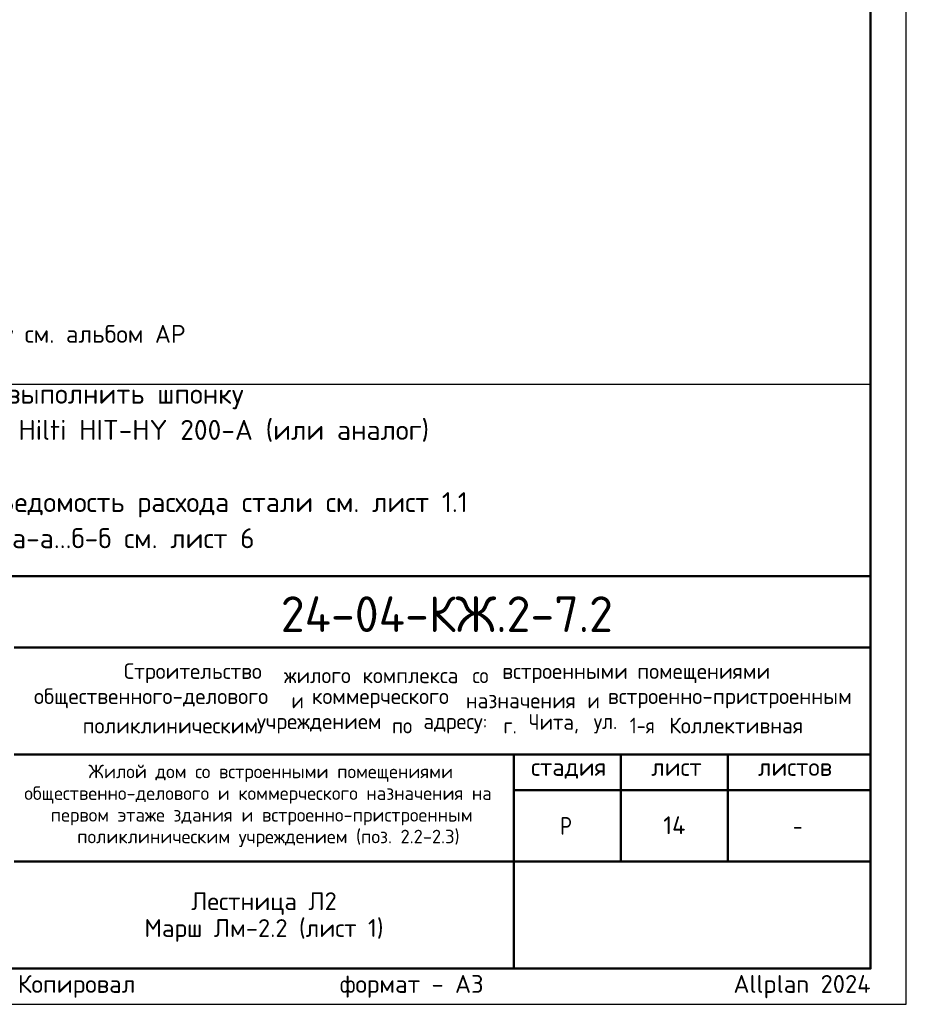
# Model space of a CAD drawing. Header units: millimetres. Extents: x 0 to 21000, y 0 to 14850.
# Tile 16 of 17: x 14789 to 21000, y 0 to 6901. Entities that reach past the tile are written whole.
import ezdxf

# ---------------------------------------------------------------- set-up
doc = ezdxf.new("R2010")
doc.units = ezdxf.units.MM
doc.layers.add('Standard', color=7, linetype='Continuous', lineweight=25)
doc.layers.add('Надписи', color=7, linetype='Continuous', lineweight=25)
doc.styles.add('ISOCPEUR', font='txt')

msp = doc.modelspace()

# ---------------------------------------------------------------- linework, layer by layer
at = {"layer": 'Standard', "color": 7, "linetype": 'Continuous', "lineweight": 50, "transparency": 33554687}
for p, q in [((11500, 3000), (20750, 3000)), ((14750, 2500), (20750, 2500)), ((14750, 1750), (20750, 1750)), ((18250, 1000), (18250, 1750)), ((19000, 1000), (19000, 1750)), ((19750, 1000), (19750, 1750)), ((18250, 1500), (20750, 1500)), ((14750, 1000), (20750, 1000)), ((18250, 250), (18250, 1000)), ((18250, 250), (18250, 1000))]:
    msp.add_line(p, q, dxfattribs=at)
at = {"layer": 'Standard', "color": 7, "linetype": 'Continuous', "lineweight": 25, "transparency": 33554687}
for p, q in [((20750, 250), (20750, 3000)), ((11500, 250), (20750, 250)), ((11500, 250), (20750, 250)), ((11500, 250), (20750, 250))]:
    msp.add_line(p, q, dxfattribs=at)
msp.add_lwpolyline([(0, 0), (21000, 0), (21000, 14850), (0, 14850), (0, 0)], close=True, dxfattribs=at)
at = {"layer": 'Standard', "color": 7, "linetype": 'Continuous', "lineweight": 13, "transparency": 33554687}
msp.add_lwpolyline([(21000, 14850), (0, 14850), (0, 0), (21000, 0), (21000, 14850)], dxfattribs=at)
at = {"layer": 'Standard', "color": 7, "linetype": 'Continuous', "lineweight": 50, "transparency": 33554687}
msp.add_lwpolyline([(1000, 14600), (20750, 14600), (20750, 250), (1000, 250), (1000, 14600)], close=True, dxfattribs=at)
at = {"layer": 'Standard', "color": 7, "linetype": 'Continuous', "lineweight": 25, "transparency": 33554687}
for points in [[(20750, 14600), (11101.2, 14600), (11101.2, 4346.9), (20750, 4346.9), (20750, 14600)], [(20750, 3000), (11500, 3000), (11500, 250), (20750, 250), (20750, 3000)]]:
    msp.add_lwpolyline(points, dxfattribs=at)

# ---------------------------------------------------------------- texts
at = {"layer": 'Standard', "color": 7, "linetype": 'Continuous', "lineweight": 25, "transparency": 33554687, "style": 'ISOCPEUR'}
for s, insert, char_height, width, attachment_point in [('\\A1;{\\fISOCPEUR|i0|b0;\\H125.000000;\\W1.000000;\\C7;* - все размеры даны по бетону, отделку см. альбом АР}\\P', (13682.6, 4761.5), 125, 4649.661, 2), ('\\W0.98;Строительство ', (15518.6, 2250.8), 110, 1175.348, 7), ('\\W0.96;жилого ', (16640.6, 2250.8), 110, 602.55, 7), ('\\W0.97;комплекса ', (17190.6, 2250.8), 110, 823.039, 7), ('\\W0.90;со ', (17960.6, 2250.8), 110, 258.739, 7), ('\\W0.98;встроенными ', (18169.6, 2250.8), 110, 999.233, 7), ('\\W0.98;помещениями', (19115.6, 2250.8), 110, 955.088, 7), ('\\W0.99;общественного-делового ', (14888.9, 2074.8), 110, 1857.162, 7), ('\\W0.87;и ', (16692.9, 2074.8), 110, 190.617, 7), ('\\W0.98;коммерческого ', (16835.9, 2074.8), 110, 1131.214, 7), ('\\W0.97;назначения ', (17913.9, 2074.8), 110, 905.516, 7), ('\\W0.87;и ', (18766.4, 2074.8), 110, 190.609, 7), ('\\W0.99;встроенно-пристроенным', (18909.4, 2074.8), 110, 1791.218, 7), ('\\W0.95;Чита, ', (18353.9, 1898.8), 110, 508.778, 7), ('\\W0.86;1-я ', (19063.4, 1898.8), 110, 322.299, 7), ('\\W0.98;Коллективная', (19338.4, 1898.8), 110, 1021.088, 7), ('\\W0.98;поликлиническим ', (15229.9, 1898.8), 110, 1274.191, 7), ('\\W0.98;учреждением ', (16450.9, 1898.8), 110, 999.123, 7), ('\\W0.91;по ', (17396.9, 1898.8), 110, 269.87, 7), ('\\W0.96;адресу: ', (17616.9, 1898.8), 110, 613.612, 7), ('\\W0.89;г. ', (18177.9, 1898.8), 110, 224.789, 7), ('\\W0.92;ул. ', (18810.4, 1898.8), 110, 303.428, 7), ('\\W0.99;стадия    лист     листов', (18371.3, 1581.1), 125, 2186.296, 7), ('\\W0.80;Р', (18575, 1187.5), 125, 149.931, 7), ('\\W0.78;-', (20206.2, 1187.5), 125, 135.997, 7)]:
    msp.add_mtext(s, dxfattribs=dict(at, insert=insert, char_height=char_height, width=width, attachment_point=attachment_point))
at = {"layer": 'Standard', "color": 7, "linetype": 'Continuous', "lineweight": 13, "transparency": 33554687, "insert": (11500, 4349.3), "char_height": 140, "width": 6589.45, "attachment_point": 1, "line_spacing_factor": 1.084337}
msp.add_mtext('\\A1;{\\fISOCPEUR|i0|b0;\\H139.999998;\\W1.000000;\\C7;1. По периметру площадки в стене выполнить шпонку}\\P{\\fISOCPEUR|i0|b0;\\H139.999998;\\W1.000000;\\C7;Арматуру установить на хим. анкер Hilti HIT-HY 200-A (или аналог)}\\P{\\fISOCPEUR|i0|b0;\\H139.999998;\\W1.000000;\\C7;2. Общие указания см. лист 1}\\P{\\fISOCPEUR|i0|b0;\\H139.999998;\\W1.000000;\\C7;3. Ведомость деталей см. лист 15. Ведомость расхода стали см. лист 1.1}\\P{\\fISOCPEUR|i0|b0;\\H139.999998;\\W1.000000;\\C7;4. Сечение 1-1 см. лист 15, сечения а-а...б-б см. лист 6}\\P', dxfattribs=at)
at = {"layer": 'Standard', "color": 7, "linetype": 'Continuous', "lineweight": 50, "transparency": 33554687, "insert": (16617.6, 2609.1), "char_height": 250, "width": 2520.794, "attachment_point": 7, "style": 'ISOCPEUR'}
msp.add_mtext('\\W0.98;24-04-КЖ.2-7.2', dxfattribs=at)
at = {"layer": 'Standard', "color": 7, "linetype": 'Continuous', "lineweight": 18, "transparency": 33554687, "char_height": 95, "attachment_point": 7, "style": 'ISOCPEUR'}
for s, insert, width in [('\\W0.99;Жилой дом со встроенными помещениями', (15269.8, 1558.7), 2506.356), ('\\W0.99;общественно-делового и коммерческого назначения на', (14820.9, 1406.7), 3403.402), ('\\W0.99;первом этаже здания и встроенно-пристроенным', (15006.1, 1254.7), 3033.239), ('\\W0.99;поликлиническим учреждением (поз. 2.2-2.3)', (15191.4, 1102.7), 2662.626)]:
    msp.add_mtext(s, dxfattribs=dict(at, insert=insert, width=width))
at = {"layer": 'Standard', "color": 7, "linetype": 'Continuous', "lineweight": 25, "transparency": 33554687, "insert": (16500, 785.4), "char_height": 125, "width": 1708.438, "attachment_point": 2, "line_spacing_factor": 0.903614}
msp.add_mtext('\\A1;{\\fISOCPEUR|i0|b0;\\H125.000000;\\W1.000000;\\C7;Лестница Л2}\\P{\\fISOCPEUR|i0|b0;\\H125.000000;\\W1.000000;\\C7;Марш Лм-2.2 (лист 1)}\\P', dxfattribs=at)
at = {"layer": 'Standard', "color": 8, "linetype": 'Continuous', "lineweight": 13, "transparency": 33554687, "insert": (20750, 123.9), "char_height": 125, "width": 5874.732, "attachment_point": 6, "style": 'ISOCPEUR'}
msp.add_mtext('\\A1;{\\fISOCPEUR|i0|b0;\\H125.000000;\\W1.000000;\\C8;Копировал                  формат - А3                      Allplan 2024}\\P', dxfattribs=at)
at = {"layer": 'Надписи', "color": 7, "linetype": 'Continuous', "lineweight": 13, "transparency": 33554687, "insert": (19375, 1255), "char_height": 125, "width": 210.294, "attachment_point": 5, "style": 'ISOCPEUR'}
msp.add_mtext('\\A1;{\\fISOCPEUR|i0|b0;\\H125.000000;\\W1.000000;\\C7;14}\\P', dxfattribs=at)

doc.saveas('drawing.dxf')
